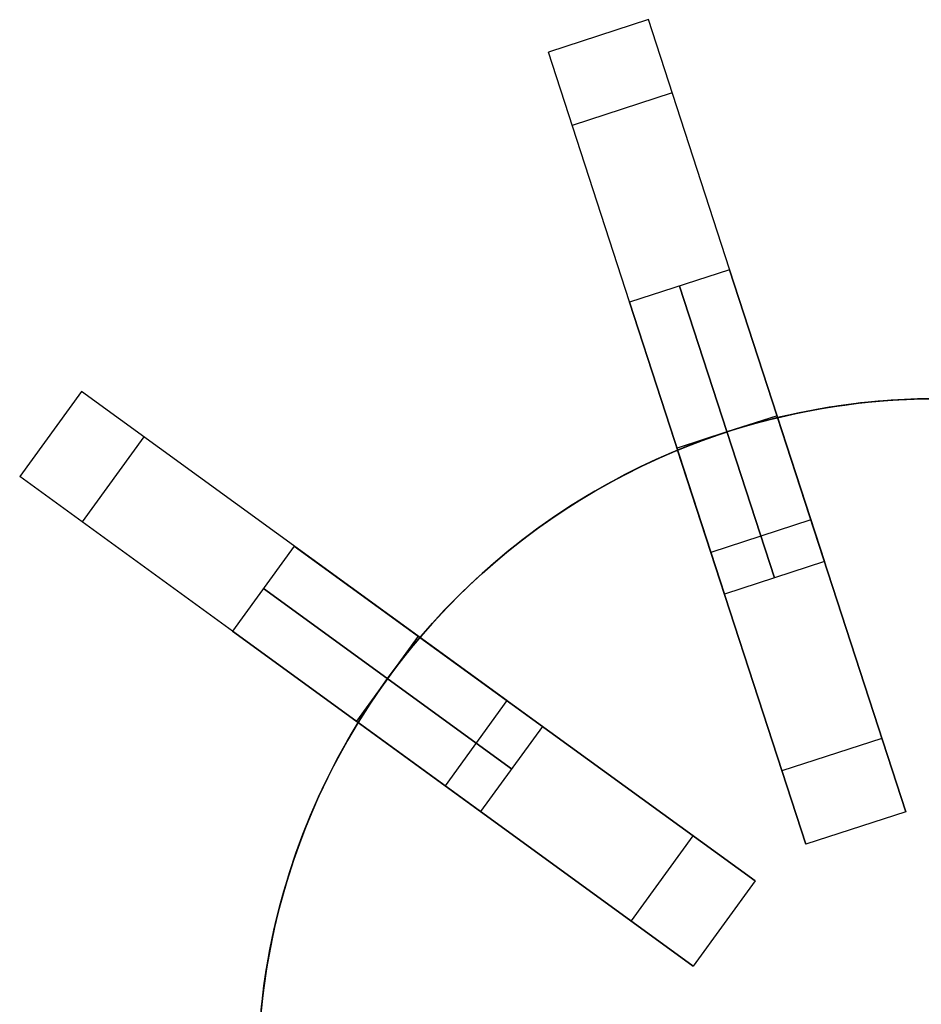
# Model space of a CAD drawing. Header units: centimetres. Extents: x 133.6 to 158.6, y -12.1 to 12.1.
# Tile 5 of 10: x 135.6 to 145.9, y 0.8 to 12.1. Entities that reach past the tile are written whole.
import ezdxf

# ---------------------------------------------------------------- set-up
doc = ezdxf.new("R2010")
doc.units = ezdxf.units.CM
doc.layers.add('Capa 04', color=7, linetype='Continuous')

msp = doc.modelspace()

# ---------------------------------------------------------------- linework, layer by layer
at = {"layer": 'Capa 04'}
for points in [[(142.782, 12.074), (141.641, 11.703)], [(142.782, 12.074), (141.641, 11.703)], [(142.782, 12.074), (141.641, 11.703)], [(144.636, 6.367), (142.782, 12.074)], [(143.495, 5.996), (141.641, 11.703)], [(143.054, 11.238), (141.913, 10.867)], [(143.054, 11.238), (141.913, 10.867)], [(143.709, 9.22), (142.568, 8.85)], [(143.709, 9.22), (142.568, 8.85)], [(144.791, 5.892), (143.709, 9.22)], [(143.709, 9.22), (144.791, 5.892)], [(144.22, 5.706), (143.139, 9.035)], [(143.139, 9.035), (144.22, 5.706)], [(143.65, 5.521), (142.568, 8.85)], [(142.568, 8.85), (143.65, 5.521)], [(136.314, 7.833), (135.609, 6.862)], [(136.314, 7.833), (135.609, 6.862)], [(136.314, 7.833), (135.609, 6.862)], [(141.168, 4.306), (136.314, 7.833)], [(145.902, 7.748), (145.729, 7.742), (145.554, 7.733), (145.378, 7.719), (145.201, 7.701), (145.023, 7.678), (144.844, 7.652), (144.664, 7.621), (144.484, 7.585), (144.303, 7.545), (144.123, 7.5), (143.942, 7.451), (143.761, 7.397), (143.581, 7.338), (143.401, 7.274), (143.222, 7.206), (143.043, 7.133), (142.866, 7.055), (142.69, 6.972), (142.515, 6.884), (142.342, 6.792), (142.17, 6.695), (142.001, 6.593), (141.833, 6.487), (141.669, 6.376), (141.506, 6.26), (141.346, 6.141), (141.19, 6.017), (141.036, 5.889), (140.885, 5.756), (140.738, 5.62), (140.594, 5.48), (140.454, 5.336), (140.318, 5.189), (140.186, 5.039), (140.058, 4.885), (139.934, 4.728), (139.814, 4.568), (139.699, 4.406), (139.588, 4.241), (139.481, 4.074), (139.38, 3.904), (139.283, 3.733), (139.19, 3.56), (139.103, 3.385), (139.02, 3.209), (138.942, 3.031), (138.869, 2.853), (138.8, 2.673), (138.736, 2.494), (138.678, 2.313), (138.624, 2.132), (138.574, 1.952), (138.529, 1.771), (138.489, 1.59), (138.454, 1.41), (138.423, 1.231), (138.396, 1.052), (138.374, 0.874), (138.356, 0.696)], [(138.356, 0.696), (138.374, 0.874), (138.396, 1.052), (138.423, 1.231), (138.454, 1.41), (138.489, 1.59), (138.529, 1.771), (138.574, 1.952), (138.624, 2.132), (138.678, 2.313), (138.736, 2.494), (138.8, 2.673), (138.869, 2.853), (138.942, 3.031), (139.02, 3.209), (139.103, 3.385), (139.19, 3.56), (139.283, 3.733), (139.38, 3.904), (139.481, 4.074), (139.588, 4.241), (139.699, 4.406), (139.814, 4.568), (139.934, 4.728), (140.058, 4.885), (140.186, 5.039), (140.318, 5.189), (140.454, 5.336), (140.594, 5.48), (140.738, 5.62), (140.885, 5.756), (141.036, 5.889), (141.19, 6.017), (141.346, 6.141), (141.506, 6.26), (141.669, 6.376), (141.833, 6.487), (142.001, 6.593), (142.17, 6.695), (142.342, 6.792), (142.515, 6.884), (142.69, 6.972), (142.866, 7.055), (143.043, 7.133), (143.222, 7.206), (143.401, 7.274), (143.581, 7.338), (143.761, 7.397), (143.942, 7.451), (144.123, 7.5), (144.303, 7.545), (144.484, 7.585), (144.664, 7.621), (144.844, 7.652), (145.023, 7.678), (145.201, 7.701), (145.378, 7.719), (145.554, 7.733), (145.729, 7.742), (145.902, 7.748)], [(147.891, 7.534), (147.66, 7.586), (147.429, 7.631), (147.199, 7.668), (146.971, 7.698), (146.744, 7.721), (146.518, 7.737), (146.295, 7.747), (146.074, 7.75), (145.854, 7.747), (145.63, 7.737), (145.405, 7.721), (145.178, 7.698), (144.95, 7.668), (144.72, 7.631), (144.489, 7.586), (144.257, 7.534)], [(147.891, 7.534), (147.66, 7.586), (147.429, 7.631), (147.199, 7.668), (146.971, 7.698), (146.744, 7.721), (146.518, 7.737), (146.295, 7.747), (146.074, 7.75), (145.854, 7.747), (145.63, 7.737), (145.405, 7.721), (145.178, 7.698), (144.95, 7.668), (144.72, 7.631), (144.489, 7.586), (144.257, 7.534)], [(144.257, 7.534), (144.489, 7.586), (144.72, 7.631), (144.95, 7.668), (145.178, 7.698), (145.405, 7.721), (145.63, 7.737), (145.854, 7.747), (146.074, 7.75), (146.295, 7.747), (146.518, 7.737), (146.744, 7.721), (146.971, 7.698), (147.199, 7.668), (147.429, 7.631), (147.66, 7.586), (147.891, 7.534)], [(144.257, 7.534), (144.489, 7.586), (144.72, 7.631), (144.95, 7.668), (145.178, 7.698), (145.405, 7.721), (145.63, 7.737), (145.854, 7.747), (146.074, 7.75), (146.295, 7.747), (146.518, 7.737), (146.744, 7.721), (146.971, 7.698), (147.199, 7.668), (147.429, 7.631), (147.66, 7.586), (147.891, 7.534)], [(144.25, 7.556), (143.109, 7.185)], [(144.25, 7.556), (143.109, 7.185)], [(144.25, 7.556), (143.109, 7.185)], [(144.25, 7.556), (143.109, 7.185)], [(144.25, 7.556), (143.679, 7.371)], [(144.25, 7.556), (143.679, 7.371)], [(144.25, 7.556), (143.679, 7.371)], [(144.25, 7.556), (143.679, 7.371)], [(143.679, 7.371), (143.824, 7.416), (143.968, 7.458), (144.113, 7.498), (144.257, 7.534)], [(143.679, 7.371), (143.824, 7.416), (143.968, 7.458), (144.113, 7.498), (144.257, 7.534)], [(144.257, 7.534), (144.113, 7.498), (143.968, 7.458), (143.824, 7.416), (143.679, 7.371)], [(144.257, 7.534), (144.113, 7.498), (143.968, 7.458), (143.824, 7.416), (143.679, 7.371)], [(144.25, 7.556), (144.257, 7.534)], [(144.25, 7.556), (144.257, 7.534)], [(144.257, 7.534), (144.25, 7.556)], [(144.257, 7.534), (144.25, 7.556)], [(145.718, 3.039), (144.257, 7.534)], [(144.636, 6.367), (144.257, 7.534)], [(144.257, 7.534), (144.636, 6.367)], [(144.257, 7.534), (145.718, 3.039)], [(137.025, 7.316), (136.32, 6.345)], [(137.025, 7.316), (136.32, 6.345)], [(143.679, 7.371), (143.109, 7.185)], [(143.679, 7.371), (143.109, 7.185)], [(143.679, 7.371), (143.109, 7.185)], [(143.679, 7.371), (143.109, 7.185)], [(143.116, 7.163), (143.256, 7.219), (143.397, 7.273), (143.538, 7.323), (143.679, 7.371)], [(143.116, 7.163), (143.256, 7.219), (143.397, 7.273), (143.538, 7.323), (143.679, 7.371)], [(143.679, 7.371), (143.538, 7.323), (143.397, 7.273), (143.256, 7.219), (143.116, 7.163)], [(143.679, 7.371), (143.538, 7.323), (143.397, 7.273), (143.256, 7.219), (143.116, 7.163)], [(143.116, 7.163), (142.911, 7.075), (142.707, 6.98), (142.505, 6.879), (142.305, 6.772), (142.108, 6.658), (141.913, 6.538), (141.721, 6.412), (141.533, 6.28), (141.348, 6.142), (141.167, 5.999), (140.99, 5.849), (140.818, 5.695), (140.65, 5.535), (140.487, 5.37), (140.329, 5.201), (140.176, 5.027)], [(143.116, 7.163), (142.911, 7.075), (142.707, 6.98), (142.505, 6.879), (142.305, 6.772), (142.108, 6.658), (141.913, 6.538), (141.721, 6.412), (141.533, 6.28), (141.348, 6.142), (141.167, 5.999), (140.99, 5.849), (140.818, 5.695), (140.65, 5.535), (140.487, 5.37), (140.329, 5.201), (140.176, 5.027)], [(140.176, 5.027), (140.329, 5.201), (140.487, 5.37), (140.65, 5.535), (140.818, 5.695), (140.99, 5.849), (141.167, 5.999), (141.348, 6.142), (141.533, 6.28), (141.721, 6.412), (141.913, 6.538), (142.108, 6.658), (142.305, 6.772), (142.505, 6.879), (142.707, 6.98), (142.911, 7.075), (143.116, 7.163)], [(140.176, 5.027), (140.329, 5.201), (140.487, 5.37), (140.65, 5.535), (140.818, 5.695), (140.99, 5.849), (141.167, 5.999), (141.348, 6.142), (141.533, 6.28), (141.721, 6.412), (141.913, 6.538), (142.108, 6.658), (142.305, 6.772), (142.505, 6.879), (142.707, 6.98), (142.911, 7.075), (143.116, 7.163)], [(143.109, 7.185), (143.116, 7.163)], [(143.109, 7.185), (143.116, 7.163)], [(143.116, 7.163), (143.109, 7.185)], [(143.116, 7.163), (143.109, 7.185)], [(144.577, 2.668), (143.116, 7.163)], [(143.495, 5.996), (143.116, 7.163)], [(143.116, 7.163), (143.495, 5.996)], [(143.116, 7.163), (144.577, 2.668)], [(140.463, 3.335), (135.609, 6.862)], [(144.636, 6.367), (143.495, 5.996)], [(144.636, 6.367), (143.495, 5.996)], [(144.636, 6.367), (143.495, 5.996)], [(138.741, 6.069), (138.036, 5.099)], [(138.741, 6.069), (138.036, 5.099)], [(141.573, 4.012), (138.741, 6.069)], [(138.741, 6.069), (141.573, 4.012)], [(144.791, 5.892), (143.65, 5.521)], [(144.791, 5.892), (143.65, 5.521)], [(141.22, 3.527), (138.389, 5.584)], [(138.389, 5.584), (141.22, 3.527)], [(140.868, 3.041), (138.036, 5.099)], [(138.036, 5.099), (140.868, 3.041)], [(140.157, 5.041), (139.452, 4.07)], [(140.157, 5.041), (139.452, 4.07)], [(140.157, 5.041), (139.452, 4.07)], [(140.157, 5.041), (139.452, 4.07)], [(140.157, 5.041), (139.804, 4.555)], [(140.157, 5.041), (139.804, 4.555)], [(140.157, 5.041), (139.804, 4.555)], [(140.157, 5.041), (139.804, 4.555)], [(139.804, 4.555), (139.894, 4.676), (139.985, 4.795), (140.08, 4.912), (140.176, 5.027)], [(139.804, 4.555), (139.894, 4.676), (139.985, 4.795), (140.08, 4.912), (140.176, 5.027)], [(140.176, 5.027), (140.08, 4.912), (139.985, 4.795), (139.894, 4.676), (139.804, 4.555)], [(140.176, 5.027), (140.08, 4.912), (139.985, 4.795), (139.894, 4.676), (139.804, 4.555)], [(140.157, 5.041), (140.176, 5.027)], [(140.157, 5.041), (140.176, 5.027)], [(140.176, 5.027), (140.157, 5.041)], [(140.176, 5.027), (140.157, 5.041)], [(144, 2.249), (140.176, 5.027)], [(141.168, 4.306), (140.176, 5.027)], [(140.176, 5.027), (141.168, 4.306)], [(140.176, 5.027), (144, 2.249)], [(139.804, 4.555), (139.452, 4.07)], [(139.804, 4.555), (139.452, 4.07)], [(139.804, 4.555), (139.452, 4.07)], [(139.804, 4.555), (139.452, 4.07)], [(139.471, 4.056), (139.55, 4.183), (139.632, 4.309), (139.717, 4.433), (139.804, 4.555)], [(139.471, 4.056), (139.55, 4.183), (139.632, 4.309), (139.717, 4.433), (139.804, 4.555)], [(139.804, 4.555), (139.717, 4.433), (139.632, 4.309), (139.55, 4.183), (139.471, 4.056)], [(139.804, 4.555), (139.717, 4.433), (139.632, 4.309), (139.55, 4.183), (139.471, 4.056)], [(141.168, 4.306), (140.463, 3.335)], [(141.168, 4.306), (140.463, 3.335)], [(141.168, 4.306), (140.463, 3.335)], [(138.348, 0.6), (138.367, 0.815), (138.393, 1.031), (138.426, 1.248), (138.464, 1.467), (138.51, 1.686), (138.562, 1.906), (138.621, 2.125), (138.688, 2.345), (138.761, 2.564), (138.841, 2.782), (138.928, 2.999), (139.023, 3.215), (139.124, 3.429), (139.233, 3.641), (139.348, 3.85), (139.471, 4.056)], [(138.348, 0.6), (138.367, 0.815), (138.393, 1.031), (138.426, 1.248), (138.464, 1.467), (138.51, 1.686), (138.562, 1.906), (138.621, 2.125), (138.688, 2.345), (138.761, 2.564), (138.841, 2.782), (138.928, 2.999), (139.023, 3.215), (139.124, 3.429), (139.233, 3.641), (139.348, 3.85), (139.471, 4.056)], [(139.471, 4.056), (139.348, 3.85), (139.233, 3.641), (139.124, 3.429), (139.023, 3.215), (138.928, 2.999), (138.841, 2.782), (138.761, 2.564), (138.688, 2.345), (138.621, 2.125), (138.562, 1.906), (138.51, 1.686), (138.464, 1.467), (138.426, 1.248), (138.393, 1.031), (138.367, 0.815), (138.348, 0.6)], [(139.471, 4.056), (139.348, 3.85), (139.233, 3.641), (139.124, 3.429), (139.023, 3.215), (138.928, 2.999), (138.841, 2.782), (138.761, 2.564), (138.688, 2.345), (138.621, 2.125), (138.562, 1.906), (138.51, 1.686), (138.464, 1.467), (138.426, 1.248), (138.393, 1.031), (138.367, 0.815), (138.348, 0.6)], [(139.452, 4.07), (139.471, 4.056)], [(139.452, 4.07), (139.471, 4.056)], [(139.471, 4.056), (139.452, 4.07)], [(139.471, 4.056), (139.452, 4.07)], [(143.295, 1.278), (139.471, 4.056)], [(140.463, 3.335), (139.471, 4.056)], [(139.471, 4.056), (140.463, 3.335)], [(139.471, 4.056), (143.295, 1.278)], [(141.573, 4.012), (140.868, 3.041)], [(141.573, 4.012), (140.868, 3.041)], [(145.446, 3.874), (144.305, 3.503)], [(145.446, 3.874), (144.305, 3.503)], [(145.718, 3.039), (144.577, 2.668)], [(145.718, 3.039), (144.577, 2.668)], [(145.718, 3.039), (144.577, 2.668)], [(145.718, 3.039), (144.577, 2.668)], [(145.718, 3.039), (144.577, 2.668)], [(145.718, 3.039), (144.577, 2.668)], [(143.289, 2.765), (142.584, 1.794)], [(143.289, 2.765), (142.584, 1.794)], [(144, 2.249), (143.295, 1.278)], [(144, 2.249), (143.295, 1.278)], [(144, 2.249), (143.295, 1.278)], [(144, 2.249), (143.295, 1.278)], [(144, 2.249), (143.295, 1.278)], [(144, 2.249), (143.295, 1.278)]]:
    msp.add_lwpolyline(points, dxfattribs=at)
at = {"layer": 'Capa 04', "extrusion": (0.951057, 0.309017, -2.37565e-14)}
msp.add_lwpolyline([(-35.639, -180.099), (-35.573, -180.1), (-35.506, -180.102), (-35.438, -180.106), (-35.37, -180.111), (-35.301, -180.118), (-35.232, -180.127), (-35.163, -180.137), (-35.094, -180.149), (-35.024, -180.163), (-34.954, -180.178), (-34.884, -180.196), (-34.814, -180.215), (-34.744, -180.236), (-34.674, -180.258), (-34.605, -180.283), (-34.535, -180.31), (-34.466, -180.338), (-34.397, -180.368), (-34.329, -180.4), (-34.262, -180.434), (-34.195, -180.47), (-34.128, -180.507), (-34.063, -180.547), (-33.998, -180.588), (-33.934, -180.631), (-33.871, -180.676), (-33.809, -180.722), (-33.749, -180.77), (-33.689, -180.82), (-33.631, -180.871), (-33.574, -180.923), (-33.518, -180.978), (-33.464, -181.033), (-33.411, -181.09), (-33.36, -181.149), (-33.31, -181.208), (-33.262, -181.269), (-33.216, -181.331), (-33.171, -181.393), (-33.128, -181.457), (-33.087, -181.522), (-33.048, -181.588), (-33.01, -181.654), (-32.975, -181.721), (-32.941, -181.789), (-32.909, -181.857), (-32.878, -181.926), (-32.85, -181.995), (-32.824, -182.064), (-32.799, -182.134), (-32.776, -182.204), (-32.755, -182.273), (-32.736, -182.343), (-32.719, -182.413), (-32.703, -182.483), (-32.69, -182.553), (-32.678, -182.623), (-32.667, -182.692), (-32.659, -182.761), (-32.652, -182.829), (-32.646, -182.898), (-32.642, -182.965), (-32.64, -183.032), (-32.639, -183.099)], dxfattribs=at)
at = {"layer": 'Capa 04', "extrusion": (1, 0, 0)}
for points in [[(12.074, -183.099), (12.074, -230.099), (12.074, -237.099)], [(11.888, -183.099), (11.888, -230.099), (11.888, -237.099)], [(11.703, -183.099), (11.703, -230.099), (11.703, -237.099)], [(7.833, -183.099), (7.833, -230.099), (7.833, -237.099)], [(7.556, -231.299), (7.556, -230.099)], [(7.556, -190.099), (7.556, -188.899)], [(7.556, -180.099), (7.556, -188.899)], [(7.556, -190.099), (7.556, -230.099)], [(7.556, -231.299), (7.556, -240.099)], [(7.347, -183.099), (7.347, -230.099), (7.347, -237.099)], [(7.371, -231.299), (7.371, -230.099)], [(7.371, -190.099), (7.371, -188.899)], [(7.185, -231.299), (7.185, -230.099)], [(7.185, -190.099), (7.185, -188.899)], [(7.185, -180.099), (7.185, -188.899)], [(7.185, -190.099), (7.185, -230.099)], [(7.185, -231.299), (7.185, -240.099)], [(6.862, -183.099), (6.862, -230.099), (6.862, -237.099)], [(6.367, -230.099), (6.367, -190.099)], [(6.182, -230.099), (6.182, -190.099)], [(5.996, -230.099), (5.996, -190.099)], [(5.041, -231.299), (5.041, -230.099)], [(5.041, -190.099), (5.041, -188.899)], [(5.041, -180.099), (5.041, -188.899)], [(5.041, -190.099), (5.041, -230.099)], [(5.041, -231.299), (5.041, -240.099)], [(4.555, -231.299), (4.555, -230.099)], [(4.555, -190.099), (4.555, -188.899)], [(4.306, -230.099), (4.306, -190.099)], [(4.07, -231.299), (4.07, -230.099)], [(4.07, -190.099), (4.07, -188.899)], [(4.07, -180.099), (4.07, -188.899)], [(4.07, -190.099), (4.07, -230.099)], [(4.07, -231.299), (4.07, -240.099)], [(3.821, -230.099), (3.821, -190.099)], [(3.335, -230.099), (3.335, -190.099)], [(3.039, -237.099), (3.039, -231.299)], [(3.039, -188.899), (3.039, -183.099)], [(2.853, -237.099), (2.853, -231.299)], [(2.853, -188.899), (2.853, -183.099)], [(2.668, -237.099), (2.668, -231.299)], [(2.668, -188.899), (2.668, -183.099)], [(2.249, -237.099), (2.249, -231.299)], [(2.249, -188.899), (2.249, -183.099)], [(1.763, -237.099), (1.763, -231.299)], [(1.763, -188.899), (1.763, -183.099)], [(1.278, -237.099), (1.278, -231.299)], [(1.278, -188.899), (1.278, -183.099)]]:
    msp.add_lwpolyline(points, dxfattribs=at)
at = {"layer": 'Capa 04', "extrusion": (0.951057, 0.309017, 2.37509e-14)}
msp.add_lwpolyline([(-32.639, -237.099), (-32.64, -237.166), (-32.642, -237.233), (-32.646, -237.3), (-32.652, -237.369), (-32.659, -237.437), (-32.667, -237.506), (-32.678, -237.575), (-32.69, -237.645), (-32.703, -237.715), (-32.719, -237.784), (-32.736, -237.854), (-32.755, -237.924), (-32.776, -237.994), (-32.799, -238.064), (-32.824, -238.134), (-32.85, -238.203), (-32.878, -238.272), (-32.909, -238.341), (-32.941, -238.409), (-32.975, -238.477), (-33.01, -238.544), (-33.048, -238.61), (-33.087, -238.676), (-33.128, -238.741), (-33.171, -238.804), (-33.216, -238.867), (-33.262, -238.929), (-33.31, -238.99), (-33.36, -239.049), (-33.411, -239.108), (-33.464, -239.165), (-33.518, -239.22), (-33.574, -239.274), (-33.631, -239.327), (-33.689, -239.378), (-33.749, -239.428), (-33.809, -239.476), (-33.871, -239.522), (-33.934, -239.567), (-33.998, -239.61), (-34.063, -239.651), (-34.128, -239.69), (-34.195, -239.728), (-34.262, -239.764), (-34.329, -239.798), (-34.397, -239.83), (-34.466, -239.86), (-34.535, -239.888), (-34.605, -239.915), (-34.674, -239.939), (-34.744, -239.962), (-34.814, -239.983), (-34.884, -240.002), (-34.954, -240.02), (-35.024, -240.035), (-35.094, -240.049), (-35.163, -240.061), (-35.232, -240.071), (-35.301, -240.08), (-35.37, -240.087), (-35.438, -240.092), (-35.506, -240.096), (-35.573, -240.098), (-35.639, -240.099)], dxfattribs=at)
at = {"layer": 'Capa 04', "extrusion": (0.951057, 0.309017, -2.85179e-15)}
msp.add_lwpolyline([(-35.639, -180.099), (-35.573, -180.1), (-35.506, -180.102), (-35.438, -180.106), (-35.37, -180.111), (-35.301, -180.118), (-35.232, -180.127), (-35.163, -180.137), (-35.094, -180.149), (-35.024, -180.163), (-34.954, -180.178), (-34.884, -180.196), (-34.814, -180.215), (-34.744, -180.236), (-34.674, -180.258), (-34.605, -180.283), (-34.535, -180.31), (-34.466, -180.338), (-34.397, -180.368), (-34.329, -180.4), (-34.262, -180.434), (-34.195, -180.47), (-34.128, -180.507), (-34.063, -180.547), (-33.998, -180.588), (-33.934, -180.631), (-33.871, -180.676), (-33.809, -180.722), (-33.749, -180.77), (-33.689, -180.82), (-33.631, -180.871), (-33.574, -180.923), (-33.518, -180.978), (-33.464, -181.033), (-33.411, -181.09), (-33.36, -181.149), (-33.31, -181.208), (-33.262, -181.269), (-33.216, -181.331), (-33.171, -181.393), (-33.128, -181.457), (-33.087, -181.522), (-33.048, -181.588), (-33.01, -181.654), (-32.975, -181.721), (-32.941, -181.789), (-32.909, -181.857), (-32.878, -181.926), (-32.85, -181.995), (-32.824, -182.064), (-32.799, -182.134), (-32.776, -182.204), (-32.755, -182.273), (-32.736, -182.343), (-32.719, -182.413), (-32.703, -182.483), (-32.69, -182.553), (-32.678, -182.623), (-32.667, -182.692), (-32.659, -182.761), (-32.652, -182.829), (-32.646, -182.898), (-32.642, -182.965), (-32.64, -183.032), (-32.639, -183.099)], dxfattribs=at)
at = {"layer": 'Capa 04', "extrusion": (0.951057, 0.309017, 2.88008e-15)}
msp.add_lwpolyline([(-32.639, -237.099), (-32.64, -237.166), (-32.642, -237.233), (-32.646, -237.3), (-32.652, -237.369), (-32.659, -237.437), (-32.667, -237.506), (-32.678, -237.575), (-32.69, -237.645), (-32.703, -237.715), (-32.719, -237.784), (-32.736, -237.854), (-32.755, -237.924), (-32.776, -237.994), (-32.799, -238.064), (-32.824, -238.134), (-32.85, -238.203), (-32.878, -238.272), (-32.909, -238.341), (-32.941, -238.409), (-32.975, -238.477), (-33.01, -238.544), (-33.048, -238.61), (-33.087, -238.676), (-33.128, -238.741), (-33.171, -238.804), (-33.216, -238.867), (-33.262, -238.929), (-33.31, -238.99), (-33.36, -239.049), (-33.411, -239.108), (-33.464, -239.165), (-33.518, -239.22), (-33.574, -239.274), (-33.631, -239.327), (-33.689, -239.378), (-33.749, -239.428), (-33.809, -239.476), (-33.871, -239.522), (-33.934, -239.567), (-33.998, -239.61), (-34.063, -239.651), (-34.128, -239.69), (-34.195, -239.728), (-34.262, -239.764), (-34.329, -239.798), (-34.397, -239.83), (-34.466, -239.86), (-34.535, -239.888), (-34.605, -239.915), (-34.674, -239.939), (-34.744, -239.962), (-34.814, -239.983), (-34.884, -240.002), (-34.954, -240.02), (-35.024, -240.035), (-35.094, -240.049), (-35.163, -240.061), (-35.232, -240.071), (-35.301, -240.08), (-35.37, -240.087), (-35.438, -240.092), (-35.506, -240.096), (-35.573, -240.098), (-35.639, -240.099)], dxfattribs=at)
at = {"layer": 'Capa 04', "extrusion": (0.951057, 0.309017, -3.30754e-15)}
msp.add_lwpolyline([(-35.639, -180.099), (-35.573, -180.1), (-35.506, -180.102), (-35.438, -180.106), (-35.37, -180.111), (-35.301, -180.118), (-35.232, -180.127), (-35.163, -180.137), (-35.094, -180.149), (-35.024, -180.163), (-34.954, -180.178), (-34.884, -180.196), (-34.814, -180.215), (-34.744, -180.236), (-34.674, -180.258), (-34.605, -180.283), (-34.535, -180.31), (-34.466, -180.338), (-34.397, -180.368), (-34.329, -180.4), (-34.262, -180.434), (-34.195, -180.47), (-34.128, -180.507), (-34.063, -180.547), (-33.998, -180.588), (-33.934, -180.631), (-33.871, -180.676), (-33.809, -180.722), (-33.749, -180.77), (-33.689, -180.82), (-33.631, -180.871), (-33.574, -180.923), (-33.518, -180.978), (-33.464, -181.033), (-33.411, -181.09), (-33.36, -181.149), (-33.31, -181.208), (-33.262, -181.269), (-33.216, -181.331), (-33.171, -181.393), (-33.128, -181.457), (-33.087, -181.522), (-33.048, -181.588), (-33.01, -181.654), (-32.975, -181.721), (-32.941, -181.789), (-32.909, -181.857), (-32.878, -181.926), (-32.85, -181.995), (-32.824, -182.064), (-32.799, -182.134), (-32.776, -182.204), (-32.755, -182.273), (-32.736, -182.343), (-32.719, -182.413), (-32.703, -182.483), (-32.69, -182.553), (-32.678, -182.623), (-32.667, -182.692), (-32.659, -182.761), (-32.652, -182.829), (-32.646, -182.898), (-32.642, -182.965), (-32.64, -183.032), (-32.639, -183.099)], dxfattribs=at)
at = {"layer": 'Capa 04', "extrusion": (0.951057, 0.309017, 3.31278e-15)}
msp.add_lwpolyline([(-32.639, -237.099), (-32.64, -237.166), (-32.642, -237.233), (-32.646, -237.3), (-32.652, -237.369), (-32.659, -237.437), (-32.667, -237.506), (-32.678, -237.575), (-32.69, -237.645), (-32.703, -237.715), (-32.719, -237.784), (-32.736, -237.854), (-32.755, -237.924), (-32.776, -237.994), (-32.799, -238.064), (-32.824, -238.134), (-32.85, -238.203), (-32.878, -238.272), (-32.909, -238.341), (-32.941, -238.409), (-32.975, -238.477), (-33.01, -238.544), (-33.048, -238.61), (-33.087, -238.676), (-33.128, -238.741), (-33.171, -238.804), (-33.216, -238.867), (-33.262, -238.929), (-33.31, -238.99), (-33.36, -239.049), (-33.411, -239.108), (-33.464, -239.165), (-33.518, -239.22), (-33.574, -239.274), (-33.631, -239.327), (-33.689, -239.378), (-33.749, -239.428), (-33.809, -239.476), (-33.871, -239.522), (-33.934, -239.567), (-33.998, -239.61), (-34.063, -239.651), (-34.128, -239.69), (-34.195, -239.728), (-34.262, -239.764), (-34.329, -239.798), (-34.397, -239.83), (-34.466, -239.86), (-34.535, -239.888), (-34.605, -239.915), (-34.674, -239.939), (-34.744, -239.962), (-34.814, -239.983), (-34.884, -240.002), (-34.954, -240.02), (-35.024, -240.035), (-35.094, -240.049), (-35.163, -240.061), (-35.232, -240.071), (-35.301, -240.08), (-35.37, -240.087), (-35.438, -240.092), (-35.506, -240.096), (-35.573, -240.098), (-35.639, -240.099)], dxfattribs=at)
at = {"layer": 'Capa 04', "extrusion": (0.587785, 0.809017, -1.34818e-14)}
msp.add_lwpolyline([(-108.677, -180.099), (-108.61, -180.1), (-108.543, -180.102), (-108.475, -180.106), (-108.407, -180.111), (-108.339, -180.118), (-108.27, -180.127), (-108.2, -180.137), (-108.131, -180.149), (-108.061, -180.163), (-107.991, -180.178), (-107.921, -180.196), (-107.851, -180.215), (-107.781, -180.236), (-107.711, -180.258), (-107.642, -180.283), (-107.572, -180.31), (-107.503, -180.338), (-107.435, -180.368), (-107.366, -180.4), (-107.299, -180.434), (-107.232, -180.47), (-107.165, -180.507), (-107.1, -180.547), (-107.035, -180.588), (-106.971, -180.631), (-106.908, -180.676), (-106.846, -180.722), (-106.786, -180.77), (-106.726, -180.82), (-106.668, -180.871), (-106.611, -180.923), (-106.555, -180.978), (-106.501, -181.033), (-106.448, -181.09), (-106.397, -181.149), (-106.348, -181.208), (-106.3, -181.269), (-106.253, -181.331), (-106.209, -181.393), (-106.166, -181.457), (-106.124, -181.522), (-106.085, -181.588), (-106.048, -181.654), (-106.012, -181.721), (-105.978, -181.789), (-105.946, -181.857), (-105.916, -181.926), (-105.887, -181.995), (-105.861, -182.064), (-105.836, -182.134), (-105.813, -182.204), (-105.792, -182.273), (-105.773, -182.343), (-105.756, -182.413), (-105.74, -182.483), (-105.727, -182.553), (-105.715, -182.623), (-105.704, -182.692), (-105.696, -182.761), (-105.689, -182.829), (-105.683, -182.898), (-105.68, -182.965), (-105.677, -183.032), (-105.677, -183.099)], dxfattribs=at)
at = {"layer": 'Capa 04', "extrusion": (0.587785, 0.809017, 1.34613e-14)}
msp.add_lwpolyline([(-105.677, -237.099), (-105.677, -237.166), (-105.68, -237.233), (-105.683, -237.3), (-105.689, -237.369), (-105.696, -237.437), (-105.704, -237.506), (-105.715, -237.575), (-105.727, -237.645), (-105.74, -237.715), (-105.756, -237.784), (-105.773, -237.854), (-105.792, -237.924), (-105.813, -237.994), (-105.836, -238.064), (-105.861, -238.134), (-105.887, -238.203), (-105.916, -238.272), (-105.946, -238.341), (-105.978, -238.409), (-106.012, -238.477), (-106.048, -238.544), (-106.085, -238.61), (-106.124, -238.676), (-106.166, -238.741), (-106.209, -238.804), (-106.253, -238.867), (-106.3, -238.929), (-106.348, -238.99), (-106.397, -239.049), (-106.448, -239.108), (-106.501, -239.165), (-106.555, -239.22), (-106.611, -239.274), (-106.668, -239.327), (-106.726, -239.378), (-106.786, -239.428), (-106.846, -239.476), (-106.908, -239.522), (-106.971, -239.567), (-107.035, -239.61), (-107.1, -239.651), (-107.165, -239.69), (-107.232, -239.728), (-107.299, -239.764), (-107.366, -239.798), (-107.435, -239.83), (-107.503, -239.86), (-107.572, -239.888), (-107.642, -239.915), (-107.711, -239.939), (-107.781, -239.962), (-107.851, -239.983), (-107.921, -240.002), (-107.991, -240.02), (-108.061, -240.035), (-108.131, -240.049), (-108.2, -240.061), (-108.27, -240.071), (-108.339, -240.08), (-108.407, -240.087), (-108.475, -240.092), (-108.543, -240.096), (-108.61, -240.098), (-108.677, -240.099)], dxfattribs=at)
at = {"layer": 'Capa 04', "extrusion": (0.587785, 0.809017, -1.18956e-14)}
msp.add_lwpolyline([(-108.677, -180.099), (-108.61, -180.1), (-108.543, -180.102), (-108.475, -180.106), (-108.407, -180.111), (-108.339, -180.118), (-108.27, -180.127), (-108.2, -180.137), (-108.131, -180.149), (-108.061, -180.163), (-107.991, -180.178), (-107.921, -180.196), (-107.851, -180.215), (-107.781, -180.236), (-107.711, -180.258), (-107.642, -180.283), (-107.572, -180.31), (-107.503, -180.338), (-107.435, -180.368), (-107.366, -180.4), (-107.299, -180.434), (-107.232, -180.47), (-107.165, -180.507), (-107.1, -180.547), (-107.035, -180.588), (-106.971, -180.631), (-106.908, -180.676), (-106.846, -180.722), (-106.786, -180.77), (-106.726, -180.82), (-106.668, -180.871), (-106.611, -180.923), (-106.555, -180.978), (-106.501, -181.033), (-106.448, -181.09), (-106.397, -181.149), (-106.348, -181.208), (-106.3, -181.269), (-106.253, -181.331), (-106.209, -181.393), (-106.166, -181.457), (-106.124, -181.522), (-106.085, -181.588), (-106.048, -181.654), (-106.012, -181.721), (-105.978, -181.789), (-105.946, -181.857), (-105.916, -181.926), (-105.887, -181.995), (-105.861, -182.064), (-105.836, -182.134), (-105.813, -182.204), (-105.792, -182.273), (-105.773, -182.343), (-105.756, -182.413), (-105.74, -182.483), (-105.727, -182.553), (-105.715, -182.623), (-105.704, -182.692), (-105.696, -182.761), (-105.689, -182.829), (-105.683, -182.898), (-105.68, -182.965), (-105.677, -183.032), (-105.677, -183.099)], dxfattribs=at)
at = {"layer": 'Capa 04', "extrusion": (0.587785, 0.809017, 1.18817e-14)}
msp.add_lwpolyline([(-105.677, -237.099), (-105.677, -237.166), (-105.68, -237.233), (-105.683, -237.3), (-105.689, -237.369), (-105.696, -237.437), (-105.704, -237.506), (-105.715, -237.575), (-105.727, -237.645), (-105.74, -237.715), (-105.756, -237.784), (-105.773, -237.854), (-105.792, -237.924), (-105.813, -237.994), (-105.836, -238.064), (-105.861, -238.134), (-105.887, -238.203), (-105.916, -238.272), (-105.946, -238.341), (-105.978, -238.409), (-106.012, -238.477), (-106.048, -238.544), (-106.085, -238.61), (-106.124, -238.676), (-106.166, -238.741), (-106.209, -238.804), (-106.253, -238.867), (-106.3, -238.929), (-106.348, -238.99), (-106.397, -239.049), (-106.448, -239.108), (-106.501, -239.165), (-106.555, -239.22), (-106.611, -239.274), (-106.668, -239.327), (-106.726, -239.378), (-106.786, -239.428), (-106.846, -239.476), (-106.908, -239.522), (-106.971, -239.567), (-107.035, -239.61), (-107.1, -239.651), (-107.165, -239.69), (-107.232, -239.728), (-107.299, -239.764), (-107.366, -239.798), (-107.435, -239.83), (-107.503, -239.86), (-107.572, -239.888), (-107.642, -239.915), (-107.711, -239.939), (-107.781, -239.962), (-107.851, -239.983), (-107.921, -240.002), (-107.991, -240.02), (-108.061, -240.035), (-108.131, -240.049), (-108.2, -240.061), (-108.27, -240.071), (-108.339, -240.08), (-108.407, -240.087), (-108.475, -240.092), (-108.543, -240.096), (-108.61, -240.098), (-108.677, -240.099)], dxfattribs=at)
at = {"layer": 'Capa 04'}
for points in [[(143.679, 7.371), (143.679, 7.371)], [(143.679, 7.371), (143.679, 7.371)], [(139.804, 4.555), (139.804, 4.555)]]:
    msp.add_lwpolyline(points, close=True, dxfattribs=at)
at = {"layer": 'Capa 04', "extrusion": (0.587785, 0.809017, -1.41852e-14)}
msp.add_lwpolyline([(-108.677, -180.099), (-108.61, -180.1), (-108.543, -180.102), (-108.475, -180.106), (-108.407, -180.111), (-108.339, -180.118), (-108.27, -180.127), (-108.2, -180.137), (-108.131, -180.149), (-108.061, -180.163), (-107.991, -180.178), (-107.921, -180.196), (-107.851, -180.215), (-107.781, -180.236), (-107.711, -180.258), (-107.642, -180.283), (-107.572, -180.31), (-107.503, -180.338), (-107.435, -180.368), (-107.366, -180.4), (-107.299, -180.434), (-107.232, -180.47), (-107.165, -180.507), (-107.1, -180.547), (-107.035, -180.588), (-106.971, -180.631), (-106.908, -180.676), (-106.846, -180.722), (-106.786, -180.77), (-106.726, -180.82), (-106.668, -180.871), (-106.611, -180.923), (-106.555, -180.978), (-106.501, -181.033), (-106.448, -181.09), (-106.397, -181.149), (-106.348, -181.208), (-106.3, -181.269), (-106.253, -181.331), (-106.209, -181.393), (-106.166, -181.457), (-106.124, -181.522), (-106.085, -181.588), (-106.048, -181.654), (-106.012, -181.721), (-105.978, -181.789), (-105.946, -181.857), (-105.916, -181.926), (-105.887, -181.995), (-105.861, -182.064), (-105.836, -182.134), (-105.813, -182.204), (-105.792, -182.273), (-105.773, -182.343), (-105.756, -182.413), (-105.74, -182.483), (-105.727, -182.553), (-105.715, -182.623), (-105.704, -182.692), (-105.696, -182.761), (-105.689, -182.829), (-105.683, -182.898), (-105.68, -182.965), (-105.677, -183.032), (-105.677, -183.099)], dxfattribs=at)
at = {"layer": 'Capa 04', "extrusion": (0.587785, 0.809017, 1.41497e-14)}
msp.add_lwpolyline([(-105.677, -237.099), (-105.677, -237.166), (-105.68, -237.233), (-105.683, -237.3), (-105.689, -237.369), (-105.696, -237.437), (-105.704, -237.506), (-105.715, -237.575), (-105.727, -237.645), (-105.74, -237.715), (-105.756, -237.784), (-105.773, -237.854), (-105.792, -237.924), (-105.813, -237.994), (-105.836, -238.064), (-105.861, -238.134), (-105.887, -238.203), (-105.916, -238.272), (-105.946, -238.341), (-105.978, -238.409), (-106.012, -238.477), (-106.048, -238.544), (-106.085, -238.61), (-106.124, -238.676), (-106.166, -238.741), (-106.209, -238.804), (-106.253, -238.867), (-106.3, -238.929), (-106.348, -238.99), (-106.397, -239.049), (-106.448, -239.108), (-106.501, -239.165), (-106.555, -239.22), (-106.611, -239.274), (-106.668, -239.327), (-106.726, -239.378), (-106.786, -239.428), (-106.846, -239.476), (-106.908, -239.522), (-106.971, -239.567), (-107.035, -239.61), (-107.1, -239.651), (-107.165, -239.69), (-107.232, -239.728), (-107.299, -239.764), (-107.366, -239.798), (-107.435, -239.83), (-107.503, -239.86), (-107.572, -239.888), (-107.642, -239.915), (-107.711, -239.939), (-107.781, -239.962), (-107.851, -239.983), (-107.921, -240.002), (-107.991, -240.02), (-108.061, -240.035), (-108.131, -240.049), (-108.2, -240.061), (-108.27, -240.071), (-108.339, -240.08), (-108.407, -240.087), (-108.475, -240.092), (-108.543, -240.096), (-108.61, -240.098), (-108.677, -240.099)], dxfattribs=at)
at = {"layer": 'Capa 04', "extrusion": (0.951057, 0.309017, -1.85719e-15)}
msp.add_lwpolyline([(-42.139, -183.099), (-42.139, -183.032), (-42.136, -182.965), (-42.133, -182.898), (-42.127, -182.829), (-42.12, -182.761), (-42.112, -182.692), (-42.101, -182.623), (-42.089, -182.553), (-42.076, -182.483), (-42.06, -182.413), (-42.043, -182.343), (-42.024, -182.273), (-42.003, -182.204), (-41.98, -182.134), (-41.955, -182.064), (-41.929, -181.995), (-41.9, -181.926), (-41.87, -181.857), (-41.838, -181.789), (-41.804, -181.721), (-41.769, -181.654), (-41.731, -181.588), (-41.692, -181.522), (-41.65, -181.457), (-41.608, -181.393), (-41.563, -181.331), (-41.517, -181.269), (-41.469, -181.208), (-41.419, -181.149), (-41.368, -181.09), (-41.315, -181.033), (-41.261, -180.978), (-41.205, -180.923), (-41.148, -180.871), (-41.09, -180.82), (-41.03, -180.77), (-40.97, -180.722), (-40.908, -180.676), (-40.845, -180.631), (-40.781, -180.588), (-40.716, -180.547), (-40.651, -180.507), (-40.584, -180.47), (-40.517, -180.434), (-40.45, -180.4), (-40.381, -180.368), (-40.313, -180.338), (-40.244, -180.31), (-40.174, -180.283), (-40.105, -180.258), (-40.035, -180.236), (-39.965, -180.215), (-39.895, -180.196), (-39.825, -180.178), (-39.755, -180.163), (-39.685, -180.149), (-39.616, -180.137), (-39.547, -180.127), (-39.478, -180.118), (-39.409, -180.111), (-39.341, -180.106), (-39.273, -180.102), (-39.206, -180.1), (-39.139, -180.099)], dxfattribs=at)
at = {"layer": 'Capa 04', "extrusion": (0.951057, 0.309017, -2.989e-15)}
msp.add_lwpolyline([(-39.139, -240.099), (-39.206, -240.098), (-39.273, -240.096), (-39.341, -240.092), (-39.409, -240.087), (-39.478, -240.08), (-39.547, -240.071), (-39.616, -240.061), (-39.685, -240.049), (-39.755, -240.035), (-39.825, -240.02), (-39.895, -240.002), (-39.965, -239.983), (-40.035, -239.962), (-40.105, -239.939), (-40.174, -239.915), (-40.244, -239.888), (-40.313, -239.86), (-40.381, -239.83), (-40.45, -239.798), (-40.517, -239.764), (-40.584, -239.728), (-40.651, -239.69), (-40.716, -239.651), (-40.781, -239.61), (-40.845, -239.567), (-40.908, -239.522), (-40.97, -239.476), (-41.03, -239.428), (-41.09, -239.378), (-41.148, -239.327), (-41.205, -239.274), (-41.261, -239.22), (-41.315, -239.165), (-41.368, -239.108), (-41.419, -239.049), (-41.469, -238.99), (-41.517, -238.929), (-41.563, -238.867), (-41.608, -238.804), (-41.65, -238.741), (-41.692, -238.676), (-41.731, -238.61), (-41.769, -238.544), (-41.804, -238.477), (-41.838, -238.409), (-41.87, -238.341), (-41.9, -238.272), (-41.929, -238.203), (-41.955, -238.134), (-41.98, -238.064), (-42.003, -237.994), (-42.024, -237.924), (-42.043, -237.854), (-42.06, -237.784), (-42.076, -237.715), (-42.089, -237.645), (-42.101, -237.575), (-42.112, -237.506), (-42.12, -237.437), (-42.127, -237.369), (-42.133, -237.3), (-42.136, -237.233), (-42.139, -237.166), (-42.139, -237.099)], dxfattribs=at)
at = {"layer": 'Capa 04', "extrusion": (0.951057, 0.309017, 3.96182e-15)}
msp.add_lwpolyline([(-42.139, -183.099), (-42.139, -183.032), (-42.136, -182.965), (-42.133, -182.898), (-42.127, -182.829), (-42.12, -182.761), (-42.112, -182.692), (-42.101, -182.623), (-42.089, -182.553), (-42.076, -182.483), (-42.06, -182.413), (-42.043, -182.343), (-42.024, -182.273), (-42.003, -182.204), (-41.98, -182.134), (-41.955, -182.064), (-41.929, -181.995), (-41.9, -181.926), (-41.87, -181.857), (-41.838, -181.789), (-41.804, -181.721), (-41.769, -181.654), (-41.731, -181.588), (-41.692, -181.522), (-41.65, -181.457), (-41.608, -181.393), (-41.563, -181.331), (-41.517, -181.269), (-41.469, -181.208), (-41.419, -181.149), (-41.368, -181.09), (-41.315, -181.033), (-41.261, -180.978), (-41.205, -180.923), (-41.148, -180.871), (-41.09, -180.82), (-41.03, -180.77), (-40.97, -180.722), (-40.908, -180.676), (-40.845, -180.631), (-40.781, -180.588), (-40.716, -180.547), (-40.651, -180.507), (-40.584, -180.47), (-40.517, -180.434), (-40.45, -180.4), (-40.381, -180.368), (-40.313, -180.338), (-40.244, -180.31), (-40.174, -180.283), (-40.105, -180.258), (-40.035, -180.236), (-39.965, -180.215), (-39.895, -180.196), (-39.825, -180.178), (-39.755, -180.163), (-39.685, -180.149), (-39.616, -180.137), (-39.547, -180.127), (-39.478, -180.118), (-39.409, -180.111), (-39.341, -180.106), (-39.273, -180.102), (-39.206, -180.1), (-39.139, -180.099)], dxfattribs=at)
at = {"layer": 'Capa 04', "extrusion": (0.951057, 0.309017, -2.39582e-14)}
msp.add_lwpolyline([(-39.139, -240.099), (-39.206, -240.098), (-39.273, -240.096), (-39.341, -240.092), (-39.409, -240.087), (-39.478, -240.08), (-39.547, -240.071), (-39.616, -240.061), (-39.685, -240.049), (-39.755, -240.035), (-39.825, -240.02), (-39.895, -240.002), (-39.965, -239.983), (-40.035, -239.962), (-40.105, -239.939), (-40.174, -239.915), (-40.244, -239.888), (-40.313, -239.86), (-40.381, -239.83), (-40.45, -239.798), (-40.517, -239.764), (-40.584, -239.728), (-40.651, -239.69), (-40.716, -239.651), (-40.781, -239.61), (-40.845, -239.567), (-40.908, -239.522), (-40.97, -239.476), (-41.03, -239.428), (-41.09, -239.378), (-41.148, -239.327), (-41.205, -239.274), (-41.261, -239.22), (-41.315, -239.165), (-41.368, -239.108), (-41.419, -239.049), (-41.469, -238.99), (-41.517, -238.929), (-41.563, -238.867), (-41.608, -238.804), (-41.65, -238.741), (-41.692, -238.676), (-41.731, -238.61), (-41.769, -238.544), (-41.804, -238.477), (-41.838, -238.409), (-41.87, -238.341), (-41.9, -238.272), (-41.929, -238.203), (-41.955, -238.134), (-41.98, -238.064), (-42.003, -237.994), (-42.024, -237.924), (-42.043, -237.854), (-42.06, -237.784), (-42.076, -237.715), (-42.089, -237.645), (-42.101, -237.575), (-42.112, -237.506), (-42.12, -237.437), (-42.127, -237.369), (-42.133, -237.3), (-42.136, -237.233), (-42.139, -237.166), (-42.139, -237.099)], dxfattribs=at)
at = {"layer": 'Capa 04', "extrusion": (0.951057, 0.309017, -1.83587e-14)}
msp.add_lwpolyline([(-42.139, -183.099), (-42.139, -183.032), (-42.136, -182.965), (-42.133, -182.898), (-42.127, -182.829), (-42.12, -182.761), (-42.112, -182.692), (-42.101, -182.623), (-42.089, -182.553), (-42.076, -182.483), (-42.06, -182.413), (-42.043, -182.343), (-42.024, -182.273), (-42.003, -182.204), (-41.98, -182.134), (-41.955, -182.064), (-41.929, -181.995), (-41.9, -181.926), (-41.87, -181.857), (-41.838, -181.789), (-41.804, -181.721), (-41.769, -181.654), (-41.731, -181.588), (-41.692, -181.522), (-41.65, -181.457), (-41.608, -181.393), (-41.563, -181.331), (-41.517, -181.269), (-41.469, -181.208), (-41.419, -181.149), (-41.368, -181.09), (-41.315, -181.033), (-41.261, -180.978), (-41.205, -180.923), (-41.148, -180.871), (-41.09, -180.82), (-41.03, -180.77), (-40.97, -180.722), (-40.908, -180.676), (-40.845, -180.631), (-40.781, -180.588), (-40.716, -180.547), (-40.651, -180.507), (-40.584, -180.47), (-40.517, -180.434), (-40.45, -180.4), (-40.381, -180.368), (-40.313, -180.338), (-40.244, -180.31), (-40.174, -180.283), (-40.105, -180.258), (-40.035, -180.236), (-39.965, -180.215), (-39.895, -180.196), (-39.825, -180.178), (-39.755, -180.163), (-39.685, -180.149), (-39.616, -180.137), (-39.547, -180.127), (-39.478, -180.118), (-39.409, -180.111), (-39.341, -180.106), (-39.273, -180.102), (-39.206, -180.1), (-39.139, -180.099)], dxfattribs=at)
at = {"layer": 'Capa 04', "extrusion": (0.951057, 0.309017, -1.55045e-15)}
msp.add_lwpolyline([(-39.139, -240.099), (-39.206, -240.098), (-39.273, -240.096), (-39.341, -240.092), (-39.409, -240.087), (-39.478, -240.08), (-39.547, -240.071), (-39.616, -240.061), (-39.685, -240.049), (-39.755, -240.035), (-39.825, -240.02), (-39.895, -240.002), (-39.965, -239.983), (-40.035, -239.962), (-40.105, -239.939), (-40.174, -239.915), (-40.244, -239.888), (-40.313, -239.86), (-40.381, -239.83), (-40.45, -239.798), (-40.517, -239.764), (-40.584, -239.728), (-40.651, -239.69), (-40.716, -239.651), (-40.781, -239.61), (-40.845, -239.567), (-40.908, -239.522), (-40.97, -239.476), (-41.03, -239.428), (-41.09, -239.378), (-41.148, -239.327), (-41.205, -239.274), (-41.261, -239.22), (-41.315, -239.165), (-41.368, -239.108), (-41.419, -239.049), (-41.469, -238.99), (-41.517, -238.929), (-41.563, -238.867), (-41.608, -238.804), (-41.65, -238.741), (-41.692, -238.676), (-41.731, -238.61), (-41.769, -238.544), (-41.804, -238.477), (-41.838, -238.409), (-41.87, -238.341), (-41.9, -238.272), (-41.929, -238.203), (-41.955, -238.134), (-41.98, -238.064), (-42.003, -237.994), (-42.024, -237.924), (-42.043, -237.854), (-42.06, -237.784), (-42.076, -237.715), (-42.089, -237.645), (-42.101, -237.575), (-42.112, -237.506), (-42.12, -237.437), (-42.127, -237.369), (-42.133, -237.3), (-42.136, -237.233), (-42.139, -237.166), (-42.139, -237.099)], dxfattribs=at)
at = {"layer": 'Capa 04', "extrusion": (0.836852, 0.414055, -0.358101)}
msp.add_lwpolyline([(-57.915, -170.364), (-57.915, -170.364)], close=True, dxfattribs=at)
at = {"layer": 'Capa 04', "extrusion": (0.587785, 0.809017, 8.90425e-15)}
msp.add_lwpolyline([(-115.177, -183.099), (-115.176, -183.032), (-115.174, -182.965), (-115.17, -182.898), (-115.165, -182.829), (-115.158, -182.761), (-115.149, -182.692), (-115.139, -182.623), (-115.127, -182.553), (-115.113, -182.483), (-115.097, -182.413), (-115.08, -182.343), (-115.061, -182.273), (-115.04, -182.204), (-115.017, -182.134), (-114.992, -182.064), (-114.966, -181.995), (-114.938, -181.926), (-114.907, -181.857), (-114.875, -181.789), (-114.841, -181.721), (-114.806, -181.654), (-114.768, -181.588), (-114.729, -181.522), (-114.688, -181.457), (-114.645, -181.393), (-114.6, -181.331), (-114.554, -181.269), (-114.506, -181.208), (-114.456, -181.149), (-114.405, -181.09), (-114.352, -181.033), (-114.298, -180.978), (-114.242, -180.923), (-114.185, -180.871), (-114.127, -180.82), (-114.068, -180.77), (-114.007, -180.722), (-113.945, -180.676), (-113.882, -180.631), (-113.818, -180.588), (-113.754, -180.547), (-113.688, -180.507), (-113.622, -180.47), (-113.555, -180.434), (-113.487, -180.4), (-113.419, -180.368), (-113.35, -180.338), (-113.281, -180.31), (-113.212, -180.283), (-113.142, -180.258), (-113.072, -180.236), (-113.002, -180.215), (-112.932, -180.196), (-112.862, -180.178), (-112.792, -180.163), (-112.723, -180.149), (-112.653, -180.137), (-112.584, -180.127), (-112.515, -180.118), (-112.446, -180.111), (-112.378, -180.106), (-112.31, -180.102), (-112.243, -180.1), (-112.177, -180.099)], dxfattribs=at)
at = {"layer": 'Capa 04', "extrusion": (0.587785, 0.809017, -7.25351e-15)}
msp.add_lwpolyline([(-112.177, -240.099), (-112.243, -240.098), (-112.31, -240.096), (-112.378, -240.092), (-112.446, -240.087), (-112.515, -240.08), (-112.584, -240.071), (-112.653, -240.061), (-112.723, -240.049), (-112.792, -240.035), (-112.862, -240.02), (-112.932, -240.002), (-113.002, -239.983), (-113.072, -239.962), (-113.142, -239.939), (-113.212, -239.915), (-113.281, -239.888), (-113.35, -239.86), (-113.419, -239.83), (-113.487, -239.798), (-113.555, -239.764), (-113.622, -239.728), (-113.688, -239.69), (-113.754, -239.651), (-113.818, -239.61), (-113.882, -239.567), (-113.945, -239.522), (-114.007, -239.476), (-114.068, -239.428), (-114.127, -239.378), (-114.185, -239.327), (-114.242, -239.274), (-114.298, -239.22), (-114.352, -239.165), (-114.405, -239.108), (-114.456, -239.049), (-114.506, -238.99), (-114.554, -238.929), (-114.6, -238.867), (-114.645, -238.804), (-114.688, -238.741), (-114.729, -238.676), (-114.768, -238.61), (-114.806, -238.544), (-114.841, -238.477), (-114.875, -238.409), (-114.907, -238.341), (-114.938, -238.272), (-114.966, -238.203), (-114.992, -238.134), (-115.017, -238.064), (-115.04, -237.994), (-115.061, -237.924), (-115.08, -237.854), (-115.097, -237.784), (-115.113, -237.715), (-115.127, -237.645), (-115.139, -237.575), (-115.149, -237.506), (-115.158, -237.437), (-115.165, -237.369), (-115.17, -237.3), (-115.174, -237.233), (-115.176, -237.166), (-115.177, -237.099)], dxfattribs=at)
at = {"layer": 'Capa 04', "extrusion": (0.587785, 0.809017, 7.06262e-15)}
msp.add_lwpolyline([(-115.177, -183.099), (-115.176, -183.032), (-115.174, -182.965), (-115.17, -182.898), (-115.165, -182.829), (-115.158, -182.761), (-115.149, -182.692), (-115.139, -182.623), (-115.127, -182.553), (-115.113, -182.483), (-115.097, -182.413), (-115.08, -182.343), (-115.061, -182.273), (-115.04, -182.204), (-115.017, -182.134), (-114.992, -182.064), (-114.966, -181.995), (-114.938, -181.926), (-114.907, -181.857), (-114.875, -181.789), (-114.841, -181.721), (-114.806, -181.654), (-114.768, -181.588), (-114.729, -181.522), (-114.688, -181.457), (-114.645, -181.393), (-114.6, -181.331), (-114.554, -181.269), (-114.506, -181.208), (-114.456, -181.149), (-114.405, -181.09), (-114.352, -181.033), (-114.298, -180.978), (-114.242, -180.923), (-114.185, -180.871), (-114.127, -180.82), (-114.068, -180.77), (-114.007, -180.722), (-113.945, -180.676), (-113.882, -180.631), (-113.818, -180.588), (-113.754, -180.547), (-113.688, -180.507), (-113.622, -180.47), (-113.555, -180.434), (-113.487, -180.4), (-113.419, -180.368), (-113.35, -180.338), (-113.281, -180.31), (-113.212, -180.283), (-113.142, -180.258), (-113.072, -180.236), (-113.002, -180.215), (-112.932, -180.196), (-112.862, -180.178), (-112.792, -180.163), (-112.723, -180.149), (-112.653, -180.137), (-112.584, -180.127), (-112.515, -180.118), (-112.446, -180.111), (-112.378, -180.106), (-112.31, -180.102), (-112.243, -180.1), (-112.177, -180.099)], dxfattribs=at)
at = {"layer": 'Capa 04', "extrusion": (0.587785, 0.809017, -6.82536e-15)}
msp.add_lwpolyline([(-112.177, -240.099), (-112.243, -240.098), (-112.31, -240.096), (-112.378, -240.092), (-112.446, -240.087), (-112.515, -240.08), (-112.584, -240.071), (-112.653, -240.061), (-112.723, -240.049), (-112.792, -240.035), (-112.862, -240.02), (-112.932, -240.002), (-113.002, -239.983), (-113.072, -239.962), (-113.142, -239.939), (-113.212, -239.915), (-113.281, -239.888), (-113.35, -239.86), (-113.419, -239.83), (-113.487, -239.798), (-113.555, -239.764), (-113.622, -239.728), (-113.688, -239.69), (-113.754, -239.651), (-113.818, -239.61), (-113.882, -239.567), (-113.945, -239.522), (-114.007, -239.476), (-114.068, -239.428), (-114.127, -239.378), (-114.185, -239.327), (-114.242, -239.274), (-114.298, -239.22), (-114.352, -239.165), (-114.405, -239.108), (-114.456, -239.049), (-114.506, -238.99), (-114.554, -238.929), (-114.6, -238.867), (-114.645, -238.804), (-114.688, -238.741), (-114.729, -238.676), (-114.768, -238.61), (-114.806, -238.544), (-114.841, -238.477), (-114.875, -238.409), (-114.907, -238.341), (-114.938, -238.272), (-114.966, -238.203), (-114.992, -238.134), (-115.017, -238.064), (-115.04, -237.994), (-115.061, -237.924), (-115.08, -237.854), (-115.097, -237.784), (-115.113, -237.715), (-115.127, -237.645), (-115.139, -237.575), (-115.149, -237.506), (-115.158, -237.437), (-115.165, -237.369), (-115.17, -237.3), (-115.174, -237.233), (-115.176, -237.166), (-115.177, -237.099)], dxfattribs=at)
at = {"layer": 'Capa 04', "extrusion": (0.587785, 0.809017, 5.38412e-15)}
msp.add_lwpolyline([(-115.177, -183.099), (-115.176, -183.032), (-115.174, -182.965), (-115.17, -182.898), (-115.165, -182.829), (-115.158, -182.761), (-115.149, -182.692), (-115.139, -182.623), (-115.127, -182.553), (-115.113, -182.483), (-115.097, -182.413), (-115.08, -182.343), (-115.061, -182.273), (-115.04, -182.204), (-115.017, -182.134), (-114.992, -182.064), (-114.966, -181.995), (-114.938, -181.926), (-114.907, -181.857), (-114.875, -181.789), (-114.841, -181.721), (-114.806, -181.654), (-114.768, -181.588), (-114.729, -181.522), (-114.688, -181.457), (-114.645, -181.393), (-114.6, -181.331), (-114.554, -181.269), (-114.506, -181.208), (-114.456, -181.149), (-114.405, -181.09), (-114.352, -181.033), (-114.298, -180.978), (-114.242, -180.923), (-114.185, -180.871), (-114.127, -180.82), (-114.068, -180.77), (-114.007, -180.722), (-113.945, -180.676), (-113.882, -180.631), (-113.818, -180.588), (-113.754, -180.547), (-113.688, -180.507), (-113.622, -180.47), (-113.555, -180.434), (-113.487, -180.4), (-113.419, -180.368), (-113.35, -180.338), (-113.281, -180.31), (-113.212, -180.283), (-113.142, -180.258), (-113.072, -180.236), (-113.002, -180.215), (-112.932, -180.196), (-112.862, -180.178), (-112.792, -180.163), (-112.723, -180.149), (-112.653, -180.137), (-112.584, -180.127), (-112.515, -180.118), (-112.446, -180.111), (-112.378, -180.106), (-112.31, -180.102), (-112.243, -180.1), (-112.177, -180.099)], dxfattribs=at)
at = {"layer": 'Capa 04', "extrusion": (0.587785, 0.809017, -6.64478e-15)}
msp.add_lwpolyline([(-112.177, -240.099), (-112.243, -240.098), (-112.31, -240.096), (-112.378, -240.092), (-112.446, -240.087), (-112.515, -240.08), (-112.584, -240.071), (-112.653, -240.061), (-112.723, -240.049), (-112.792, -240.035), (-112.862, -240.02), (-112.932, -240.002), (-113.002, -239.983), (-113.072, -239.962), (-113.142, -239.939), (-113.212, -239.915), (-113.281, -239.888), (-113.35, -239.86), (-113.419, -239.83), (-113.487, -239.798), (-113.555, -239.764), (-113.622, -239.728), (-113.688, -239.69), (-113.754, -239.651), (-113.818, -239.61), (-113.882, -239.567), (-113.945, -239.522), (-114.007, -239.476), (-114.068, -239.428), (-114.127, -239.378), (-114.185, -239.327), (-114.242, -239.274), (-114.298, -239.22), (-114.352, -239.165), (-114.405, -239.108), (-114.456, -239.049), (-114.506, -238.99), (-114.554, -238.929), (-114.6, -238.867), (-114.645, -238.804), (-114.688, -238.741), (-114.729, -238.676), (-114.768, -238.61), (-114.806, -238.544), (-114.841, -238.477), (-114.875, -238.409), (-114.907, -238.341), (-114.938, -238.272), (-114.966, -238.203), (-114.992, -238.134), (-115.017, -238.064), (-115.04, -237.994), (-115.061, -237.924), (-115.08, -237.854), (-115.097, -237.784), (-115.113, -237.715), (-115.127, -237.645), (-115.139, -237.575), (-115.149, -237.506), (-115.158, -237.437), (-115.165, -237.369), (-115.17, -237.3), (-115.174, -237.233), (-115.176, -237.166), (-115.177, -237.099)], dxfattribs=at)

doc.saveas('drawing.dxf')
